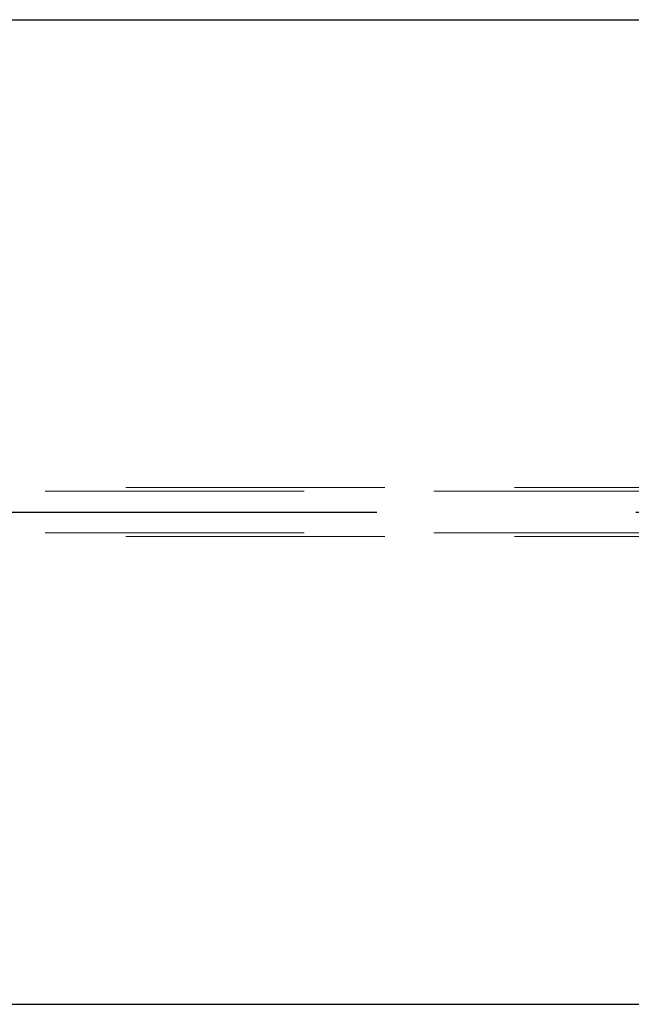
# Model space of a CAD drawing. Header units: millimetres. Extents: x 3536 to 4290, y 11030 to 11491.
# Tile 46 of 102: x 3597.49 to 3603.39, y 11345.39 to 11354.89. Entities that reach past the tile are written whole.
import ezdxf

# ---------------------------------------------------------------- set-up
doc = ezdxf.new("R2010")
doc.units = ezdxf.units.MM
doc.header["$LTSCALE"] = 10
doc.linetypes.add('HIDDEN', pattern=[0.375, 0.25, -0.125])
doc.linetypes.add('MITTE', pattern=[2, 1.25, -0.25, 0.25, -0.25])
doc.layers.add('PS_Hidden', color=2, linetype='HIDDEN', lineweight=9)
doc.layers.add('PS_SOLID', color=7, linetype='Continuous', lineweight=30)
doc.layers.add('PS_MID', color=5, linetype='MITTE')
doc.layers.add('PS_SHAPE', color=3, linetype='Continuous')

# ---------------------------------------------------------------- blocks, each defined once
blk = doc.blocks.new('*X513')
at = {"layer": 'PS_Hidden', "color": 2, "linetype": 'HIDDEN'}
for p, q in [((3591.0142, 11350.3777), (3724.8496, 11350.3777)), ((3660.2351, 11350.3427), (3596.9703, 11350.3427)), ((3660.2351, 11349.9427), (3596.9703, 11349.9427)), ((3591.0142, 11349.9077), (3724.8496, 11349.9077))]:
    blk.add_line(p, q, dxfattribs=at)
at = {"layer": 'PS_MID', "color": 5, "linetype": 'MITTE'}
blk.add_line((3588.4363, 11350.1427), (3724.8496, 11350.1427), dxfattribs=at)
at = {"layer": 'PS_SOLID', "color": 7, "linetype": 'Continuous'}
for p, q in [((3590.9363, 11354.8927), (3724.8496, 11354.8927)), ((3590.9363, 11345.3927), (3724.8496, 11345.3927))]:
    blk.add_line(p, q, dxfattribs=at)

msp = doc.modelspace()

# ---------------------------------------------------------------- block references
at = {"layer": 'PS_SHAPE'}
msp.add_blockref('*X513', (0, 0), dxfattribs=at)

doc.saveas('drawing.dxf')
